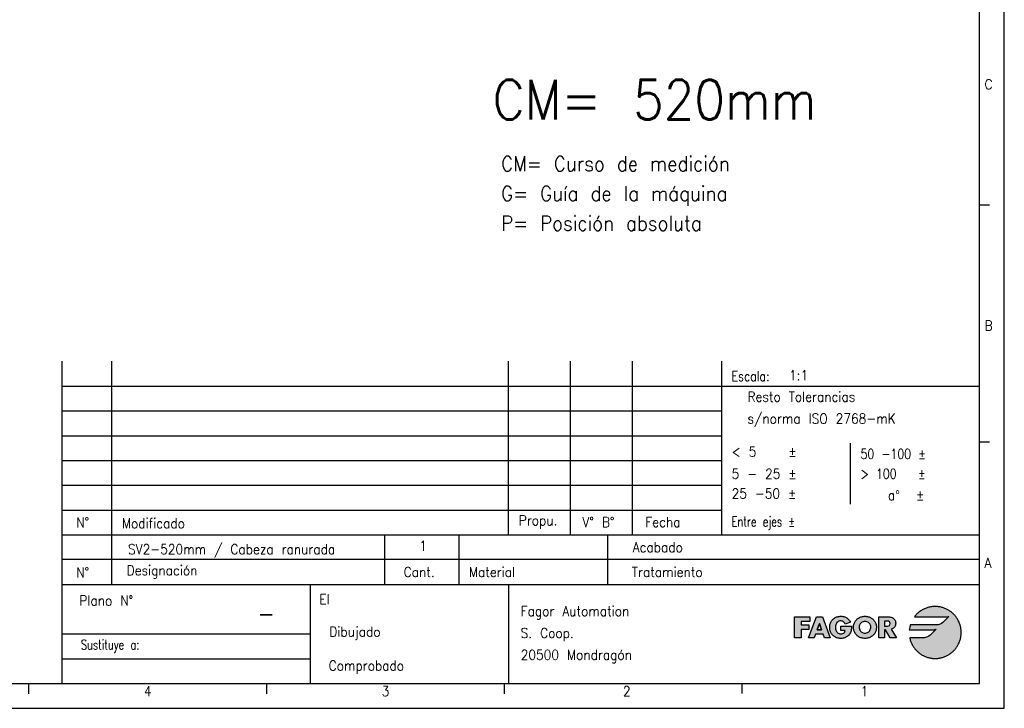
# Model space of a CAD drawing. Header units: millimetres. Extents: x -418 to 1225, y -151 to 443.
# Tile 28 of 52: x 223 to 422, y -151 to -12. Entities that reach past the tile are written whole.
import ezdxf

# ---------------------------------------------------------------- set-up
doc = ezdxf.new("R2010")
doc.units = ezdxf.units.MM
doc.layers.add('1', color=7, linetype='Continuous')
doc.layers.add('LAYER_1', color=7, linetype='Continuous')
doc.styles.add('CONVERTER_12', font='txt.shx', dxfattribs={"width": 0.9})
doc.styles.add('CONVERTER_13', font='txt.shx', dxfattribs={"width": 0.81})
doc.styles.add('CONVERTER_14', font='txt.shx', dxfattribs={"width": 0.72})

# ---------------------------------------------------------------- blocks, each defined once
blk = doc.blocks.new('tolerancias', base_point=(364.98, -115.5))
at = {"layer": '1', "color": 7}
blk.add_point((364.98, -115.5), dxfattribs=at)
blk = doc.blocks.new('_A1', base_point=(416.98, -145.5))
at = {"layer": '1', "linetype": 'Continuous'}
for points in [[(411.39, -131.17), (411.26, -131.07), (411.13, -130.98), (411, -130.88), (410.87, -130.79), (410.73, -130.71), (410.59, -130.63), (410.45, -130.55), (410.3, -130.48), (410.15, -130.41), (410, -130.34), (409.85, -130.29), (409.69, -130.23), (409.54, -130.18), (409.38, -130.14), (409.22, -130.1), (409.05, -130.06), (408.89, -130.03), (408.72, -130.01), (408.55, -129.99), (408.38, -129.97), (408.21, -129.97), (408.04, -129.96), (407.85, -129.97), (407.66, -129.98), (407.47, -129.99), (407.29, -130.02), (407.1, -130.05), (406.92, -130.08), (406.75, -130.12), (406.57, -130.17), (406.4, -130.22), (406.23, -130.28), (406.06, -130.35), (405.89, -130.42), (405.73, -130.49), (405.57, -130.57), (405.41, -130.66), (405.26, -130.75), (405.11, -130.85), (404.97, -130.95), (404.83, -131.06), (404.69, -131.17), (404.55, -131.28), (404.42, -131.4), (404.3, -131.53), (404.17, -131.65), (404.06, -131.79), (403.94, -131.92), (403.84, -132.06), (410.35, -132.06), (410.57, -132.03), (410.74, -131.98), (410.8, -131.95), (409.55, -133.2), (409.31, -133.39), (409.07, -133.52), (408.84, -133.6), (408.65, -133.64), (408.5, -133.66), (408.43, -133.67), (403.02, -133.67), (402.96, -133.9), (402.9, -134.15), (402.86, -134.39), (402.82, -134.65), (407.76, -134.65), (407.76, -134.65), (407.99, -134.61), (408.16, -134.56), (408.22, -134.53), (406.99, -135.76), (406.99, -135.76), (406.75, -135.96), (406.5, -136.1), (406.26, -136.18), (406.06, -136.23), (405.91, -136.25), (405.84, -136.25), (402.9, -136.25), (402.93, -136.42), (402.98, -136.58), (403.02, -136.75), (403.07, -136.91), (403.13, -137.06), (403.19, -137.22), (403.26, -137.37), (403.33, -137.52), (403.41, -137.67), (403.49, -137.81), (403.57, -137.95), (403.66, -138.09), (403.75, -138.23), (403.85, -138.36), (403.95, -138.49), (404.06, -138.62), (404.17, -138.74), (404.28, -138.86), (404.39, -138.97), (404.51, -139.09), (404.64, -139.2), (404.76, -139.3), (404.89, -139.4), (405.03, -139.5), (405.16, -139.59), (405.3, -139.68), (405.44, -139.76), (405.59, -139.84), (405.74, -139.92), (405.89, -139.99), (406.04, -140.05), (406.19, -140.12), (406.35, -140.17), (406.51, -140.22), (406.67, -140.27), (406.84, -140.31), (407, -140.35), (407.17, -140.38), (407.34, -140.4), (407.51, -140.42), (407.69, -140.44), (407.86, -140.45), (408.04, -140.45), (408.21, -140.45), (408.38, -140.44), (408.55, -140.43), (408.72, -140.41), (408.89, -140.38), (409.05, -140.35), (409.22, -140.32), (409.38, -140.28), (409.54, -140.23), (409.69, -140.18), (409.85, -140.13), (410, -140.07), (410.15, -140.01), (410.3, -139.94), (410.45, -139.87), (410.59, -139.79), (410.73, -139.71), (410.87, -139.62), (411, -139.53), (411.13, -139.44), (411.26, -139.34), (411.39, -139.24), (411.51, -139.14), (411.63, -139.03), (411.74, -138.91), (411.86, -138.8), (411.97, -138.68), (412.07, -138.56), (412.17, -138.43), (412.27, -138.3), (412.36, -138.17), (412.45, -138.04), (412.54, -137.9), (412.62, -137.76), (412.7, -137.62), (412.77, -137.47), (412.84, -137.32), (412.9, -137.17), (412.96, -137.02), (413.01, -136.86), (413.06, -136.71), (413.11, -136.55), (413.15, -136.39), (413.18, -136.22), (413.21, -136.06), (413.24, -135.89), (413.26, -135.72), (413.27, -135.55), (413.28, -135.38), (413.28, -135.21), (413.28, -135.03), (413.27, -134.86), (413.26, -134.69), (413.24, -134.52), (413.21, -134.36), (413.18, -134.19), (413.15, -134.03), (413.11, -133.87), (413.06, -133.71), (413.01, -133.55), (412.96, -133.39), (412.9, -133.24), (412.84, -133.09), (412.77, -132.94), (412.7, -132.8), (412.62, -132.65), (412.54, -132.51), (412.45, -132.38), (412.36, -132.24), (412.27, -132.11), (412.17, -131.98), (412.07, -131.86), (411.97, -131.73), (411.86, -131.61), (411.74, -131.5), (411.63, -131.39), (411.51, -131.28)], [(382.73, -132.99), (380.99, -132.99), (380.99, -133.69), (382.52, -133.69), (382.52, -134.61), (380.99, -134.61), (380.99, -136.25), (379.68, -136.25), (379.68, -132.07), (382.73, -132.07)], [(389.61, -131.99), (389.78, -132.04), (389.94, -132.1), (390.1, -132.18), (390.25, -132.27), (390.38, -132.37), (390.51, -132.49), (390.63, -132.62), (390.74, -132.77), (390.84, -132.93), (390.93, -133.1), (389.9, -133.53), (389.81, -133.34), (389.69, -133.18), (389.55, -133.05), (389.39, -132.95), (389.2, -132.89), (388.99, -132.87), (388.8, -132.88), (388.63, -132.93), (388.48, -133), (388.35, -133.1), (388.23, -133.22), (388.13, -133.36), (388.05, -133.51), (387.99, -133.67), (387.94, -133.84), (387.91, -134.01), (387.9, -134.19), (387.91, -134.37), (387.94, -134.54), (387.99, -134.71), (388.05, -134.87), (388.14, -135.02), (388.24, -135.15), (388.36, -135.27), (388.5, -135.37), (388.65, -135.44), (388.82, -135.48), (389.01, -135.5), (389.23, -135.48), (389.44, -135.42), (389.61, -135.32), (389.74, -135.18), (389.84, -134.99), (389.89, -134.77), (389, -134.77), (389, -133.92), (391.16, -133.92), (391.15, -134.12), (391.14, -134.31), (391.13, -134.5), (391.1, -134.69), (391.06, -134.87), (391, -135.05), (390.93, -135.22), (390.84, -135.4), (390.73, -135.57), (390.6, -135.73), (390.46, -135.88), (390.31, -136), (390.15, -136.11), (389.97, -136.2), (389.79, -136.27), (389.61, -136.32), (389.41, -136.36), (389.21, -136.39), (389, -136.39), (388.82, -136.39), (388.64, -136.37), (388.46, -136.34), (388.3, -136.3), (388.14, -136.25), (387.98, -136.19), (387.84, -136.11), (387.7, -136.03), (387.57, -135.94), (387.45, -135.84), (387.34, -135.73), (387.23, -135.61), (387.14, -135.48), (387.06, -135.34), (386.98, -135.2), (386.92, -135.04), (386.87, -134.89), (386.82, -134.72), (386.79, -134.55), (386.78, -134.37), (386.77, -134.18), (386.78, -133.99), (386.79, -133.81), (386.82, -133.63), (386.87, -133.46), (386.92, -133.3), (386.98, -133.14), (387.06, -132.99), (387.14, -132.85), (387.24, -132.72), (387.34, -132.6), (387.46, -132.49), (387.58, -132.39), (387.71, -132.29), (387.85, -132.21), (388, -132.14), (388.16, -132.07), (388.32, -132.02), (388.49, -131.98), (388.67, -131.95), (388.85, -131.93), (389.04, -131.93), (389.24, -131.93), (389.42, -131.95)]]:
    blk.add_hatch(color=2, dxfattribs=at).paths.add_polyline_path(points)
h = blk.add_hatch(color=2, dxfattribs=at)
h.paths.add_polyline_path([(386.86, -136.25), (385.7, -136.25), (385.43, -135.53), (383.93, -135.53), (383.64, -136.25), (382.48, -136.25), (384.09, -132.07), (385.28, -132.07)])
h.paths.add_polyline_path([(385.13, -134.69), (384.23, -134.69), (384.68, -133.36), (384.69, -133.36)], flags=16)
h = blk.add_hatch(color=2, dxfattribs=at)
h.paths.add_polyline_path([(395.15, -132.29), (395.29, -132.38), (395.42, -132.48), (395.54, -132.59), (395.66, -132.7), (395.76, -132.83), (395.86, -132.96), (395.94, -133.1), (396.01, -133.25), (396.07, -133.4), (396.12, -133.56), (396.16, -133.73), (396.18, -133.9), (396.19, -134.08), (396.18, -134.27), (396.16, -134.44), (396.14, -134.61), (396.1, -134.78), (396.04, -134.94), (395.98, -135.09), (395.91, -135.24), (395.83, -135.38), (395.74, -135.51), (395.64, -135.63), (395.53, -135.75), (395.42, -135.85), (395.29, -135.95), (395.16, -136.04), (395.02, -136.12), (394.88, -136.19), (394.72, -136.25), (394.56, -136.3), (394.4, -136.34), (394.23, -136.37), (394.05, -136.39), (393.87, -136.39), (393.69, -136.39), (393.52, -136.37), (393.34, -136.34), (393.18, -136.3), (393.02, -136.25), (392.87, -136.19), (392.72, -136.12), (392.58, -136.04), (392.45, -135.95), (392.33, -135.85), (392.21, -135.75), (392.1, -135.63), (392, -135.51), (391.91, -135.38), (391.83, -135.24), (391.76, -135.09), (391.7, -134.94), (391.65, -134.78), (391.61, -134.61), (391.58, -134.44), (391.56, -134.27), (391.56, -134.08), (391.56, -133.9), (391.58, -133.73), (391.62, -133.56), (391.67, -133.4), (391.73, -133.25), (391.8, -133.1), (391.89, -132.96), (391.98, -132.83), (392.09, -132.7), (392.2, -132.59), (392.32, -132.48), (392.45, -132.38), (392.59, -132.29), (392.74, -132.2), (392.89, -132.13), (393.04, -132.07), (393.2, -132.02), (393.36, -131.98), (393.53, -131.95), (393.7, -131.93), (393.87, -131.93), (394.04, -131.93), (394.21, -131.95), (394.38, -131.98), (394.54, -132.02), (394.7, -132.07), (394.86, -132.13), (395.01, -132.2)])
h.paths.add_polyline_path([(392.7, -133.92), (392.69, -134.09), (392.7, -134.28), (392.74, -134.46), (392.8, -134.63), (392.88, -134.78), (392.98, -134.92), (393.1, -135.04), (393.23, -135.14), (393.37, -135.23), (393.53, -135.29), (393.7, -135.33), (393.87, -135.34), (394.05, -135.33), (394.21, -135.29), (394.37, -135.23), (394.51, -135.14), (394.65, -135.04), (394.76, -134.92), (394.86, -134.78), (394.95, -134.63), (395.01, -134.46), (395.04, -134.28), (395.06, -134.09), (395.04, -133.92), (395, -133.75), (394.92, -133.59), (394.83, -133.45), (394.71, -133.32), (394.57, -133.21), (394.41, -133.11), (394.24, -133.04), (394.06, -133), (393.87, -132.98), (393.68, -133), (393.5, -133.04), (393.33, -133.11), (393.17, -133.21), (393.04, -133.32), (392.92, -133.45), (392.82, -133.59), (392.75, -133.75)], flags=16)
h = blk.add_hatch(color=2, dxfattribs=at)
h.paths.add_polyline_path([(399.78, -132.49), (399.88, -132.62), (399.96, -132.78), (400.02, -132.95), (400.06, -133.14), (400.07, -133.35), (400.06, -133.54), (400.03, -133.73), (399.97, -133.9), (399.89, -134.05), (399.78, -134.19), (399.66, -134.31), (399.51, -134.41), (399.34, -134.49), (399.16, -134.54), (400.24, -136.25), (398.95, -136.25), (398.04, -134.66), (397.78, -134.66), (397.78, -136.25), (396.69, -136.25), (396.69, -132.07), (398.62, -132.07), (398.82, -132.07), (399.01, -132.1), (399.19, -132.14), (399.36, -132.2), (399.52, -132.28), (399.66, -132.38)])
h.paths.add_polyline_path([(397.78, -132.9), (397.78, -133.94), (398.21, -133.94), (398.42, -133.93), (398.63, -133.89), (398.8, -133.8), (398.92, -133.65), (398.96, -133.42), (398.92, -133.19), (398.8, -133.04), (398.63, -132.95), (398.42, -132.91), (398.21, -132.9)], flags=16)
at = {"layer": '1', "color": 2, "linetype": 'Continuous'}
for p, q in [((421.98, -150.5), (421.98, 443.5)), ((418.98, -48.97), (416.98, -48.97)), ((231.98, -85.5), (416.98, -85.5)), ((231.98, -90.5), (364.98, -90.5)), ((231.98, -95.5), (364.98, -95.5)), ((390.98, -109.3), (390.98, -97)), ((418.98, -96.83), (416.98, -96.83)), ((231.98, -100.5), (364.98, -100.5)), ((231.98, -105.5), (364.98, -105.5)), ((231.98, -110.5), (364.98, -110.5)), ((416.98, -120.5), (231.98, -120.5)), ((231.98, -140.5), (281.98, -140.5)), ((225.21, -145.55), (225.21, -147.55)), ((273.15, -145.55), (273.15, -147.55)), ((321.09, -145.55), (321.09, -147.55)), ((369.03, -145.5), (369.03, -147.5)), ((-418.02, -150.5), (421.98, -150.5))]:
    blk.add_line(p, q, dxfattribs=at)
at = {"layer": '1', "color": 7, "linetype": 'Continuous'}
for p, q in [((416.98, -145.5), (416.98, 438.5)), ((231.98, -145.5), (231.98, -80.5)), ((241.98, -125.5), (241.98, -80.5)), ((321.98, -115.5), (321.98, -80.5)), ((334.48, -115.5), (334.48, -80.5)), ((346.98, -115.5), (346.98, -80.5)), ((364.98, -115.5), (364.98, -80.5)), ((231.98, -115.5), (416.98, -115.5)), ((296.98, -115.5), (296.98, -125.5)), ((311.98, -115.5), (311.98, -125.5)), ((341.98, -115.5), (341.98, -125.5)), ((231.98, -125.5), (416.98, -125.5)), ((281.98, -125.5), (281.98, -135.5)), ((321.98, -125.5), (321.98, -145.5)), ((231.98, -135.5), (281.98, -135.5)), ((281.98, -135.5), (281.98, -140.5)), ((281.98, -140.5), (281.98, -145.5)), ((-398.02, -145.5), (416.98, -145.5))]:
    blk.add_line(p, q, dxfattribs=at)
at = {"layer": 'LAYER_1', "color": 2, "linetype": 'Continuous'}
for p, q in [((404.97, -130.95), (404.83, -131.06)), ((405.11, -130.85), (404.97, -130.95)), ((405.26, -130.75), (405.11, -130.85)), ((405.41, -130.66), (405.26, -130.75)), ((405.57, -130.57), (405.41, -130.66)), ((405.73, -130.49), (405.57, -130.57)), ((405.89, -130.42), (405.73, -130.49)), ((406.06, -130.35), (405.89, -130.42)), ((406.23, -130.28), (406.06, -130.35)), ((406.4, -130.22), (406.23, -130.28)), ((406.57, -130.17), (406.4, -130.22)), ((406.75, -130.12), (406.57, -130.17)), ((406.92, -130.08), (406.75, -130.12)), ((407.1, -130.05), (406.92, -130.08)), ((407.29, -130.02), (407.1, -130.05)), ((407.47, -129.99), (407.29, -130.02)), ((407.66, -129.98), (407.47, -129.99)), ((407.85, -129.97), (407.66, -129.98)), ((408.04, -129.96), (407.85, -129.97)), ((408.21, -129.97), (408.04, -129.96)), ((408.38, -129.97), (408.21, -129.97)), ((408.55, -129.99), (408.38, -129.97)), ((408.72, -130.01), (408.55, -129.99)), ((408.89, -130.03), (408.72, -130.01)), ((409.05, -130.06), (408.89, -130.03)), ((409.22, -130.1), (409.05, -130.06)), ((409.38, -130.14), (409.22, -130.1)), ((409.54, -130.18), (409.38, -130.14)), ((409.69, -130.23), (409.54, -130.18)), ((409.85, -130.29), (409.69, -130.23)), ((410, -130.34), (409.85, -130.29)), ((410.15, -130.41), (410, -130.34)), ((410.3, -130.48), (410.15, -130.41)), ((410.45, -130.55), (410.3, -130.48)), ((410.59, -130.63), (410.45, -130.55)), ((410.73, -130.71), (410.59, -130.63)), ((410.87, -130.79), (410.73, -130.71)), ((411, -130.88), (410.87, -130.79)), ((411.13, -130.98), (411, -130.88)), ((411.26, -131.07), (411.13, -130.98)), ((379.68, -132.07), (382.73, -132.07)), ((379.68, -136.25), (379.68, -132.07)), ((382.73, -132.99), (380.99, -132.99)), ((380.99, -132.99), (380.99, -133.69)), ((382.48, -136.25), (384.09, -132.07)), ((382.73, -132.07), (382.73, -132.99)), ((384.09, -132.07), (385.28, -132.07)), ((385.28, -132.07), (386.86, -136.25)), ((386.98, -133.14), (387.06, -132.99)), ((387.06, -132.99), (387.14, -132.85)), ((387.14, -132.85), (387.24, -132.72)), ((387.24, -132.72), (387.34, -132.6)), ((387.34, -132.6), (387.46, -132.49)), ((387.46, -132.49), (387.58, -132.39)), ((387.58, -132.39), (387.71, -132.29)), ((387.71, -132.29), (387.85, -132.21)), ((387.85, -132.21), (388, -132.14)), ((388, -132.14), (388.16, -132.07)), ((388.16, -132.07), (388.32, -132.02)), ((388.32, -132.02), (388.49, -131.98)), ((388.48, -133), (388.35, -133.1)), ((388.63, -132.93), (388.48, -133)), ((388.49, -131.98), (388.67, -131.95)), ((388.8, -132.88), (388.63, -132.93)), ((388.67, -131.95), (388.85, -131.93)), ((388.99, -132.87), (388.8, -132.88)), ((388.85, -131.93), (389.04, -131.93)), ((389.2, -132.89), (388.99, -132.87)), ((389.04, -131.93), (389.24, -131.93)), ((389.04, -131.93), (389.04, -131.93)), ((389.39, -132.95), (389.2, -132.89)), ((389.24, -131.93), (389.42, -131.95)), ((389.55, -133.05), (389.39, -132.95)), ((389.42, -131.95), (389.61, -131.99)), ((389.61, -131.99), (389.78, -132.04)), ((389.78, -132.04), (389.94, -132.1)), ((389.94, -132.1), (390.1, -132.18)), ((390.1, -132.18), (390.25, -132.27)), ((390.25, -132.27), (390.38, -132.37)), ((390.38, -132.37), (390.51, -132.49)), ((390.51, -132.49), (390.63, -132.62)), ((390.63, -132.62), (390.74, -132.77)), ((390.74, -132.77), (390.84, -132.93)), ((390.84, -132.93), (390.93, -133.1)), ((391.8, -133.1), (391.89, -132.96)), ((391.89, -132.96), (391.98, -132.83)), ((391.98, -132.83), (392.09, -132.7)), ((392.09, -132.7), (392.2, -132.59)), ((392.2, -132.59), (392.32, -132.48)), ((392.32, -132.48), (392.45, -132.38)), ((392.45, -132.38), (392.59, -132.29)), ((392.59, -132.29), (392.74, -132.2)), ((392.74, -132.2), (392.89, -132.13)), ((392.89, -132.13), (393.04, -132.07)), ((393.04, -132.07), (393.2, -132.02)), ((393.2, -132.02), (393.36, -131.98)), ((393.36, -131.98), (393.53, -131.95)), ((393.68, -133), (393.5, -133.04)), ((393.53, -131.95), (393.7, -131.93)), ((393.87, -132.98), (393.68, -133)), ((393.7, -131.93), (393.87, -131.93)), ((393.87, -131.93), (394.04, -131.93)), ((394.06, -133), (393.87, -132.98)), ((394.04, -131.93), (394.21, -131.95)), ((394.24, -133.04), (394.06, -133)), ((394.21, -131.95), (394.38, -131.98)), ((394.38, -131.98), (394.54, -132.02)), ((394.54, -132.02), (394.7, -132.07)), ((394.7, -132.07), (394.86, -132.13)), ((394.86, -132.13), (395.01, -132.2)), ((395.01, -132.2), (395.15, -132.29)), ((395.15, -132.29), (395.29, -132.38)), ((395.29, -132.38), (395.42, -132.48)), ((395.42, -132.48), (395.54, -132.59)), ((395.54, -132.59), (395.66, -132.7)), ((395.66, -132.7), (395.76, -132.83)), ((395.76, -132.83), (395.86, -132.96)), ((395.86, -132.96), (395.94, -133.1)), ((396.69, -132.07), (398.62, -132.07)), ((396.69, -136.25), (396.69, -132.07)), ((397.78, -132.9), (397.78, -133.94)), ((398.21, -132.9), (397.78, -132.9)), ((398.42, -132.91), (398.21, -132.9)), ((398.63, -132.95), (398.42, -132.91)), ((398.62, -132.07), (398.82, -132.07)), ((398.8, -133.04), (398.63, -132.95)), ((398.92, -133.19), (398.8, -133.04)), ((398.82, -132.07), (399.01, -132.1)), ((399.01, -132.1), (399.19, -132.14)), ((399.19, -132.14), (399.36, -132.2)), ((399.36, -132.2), (399.52, -132.28)), ((399.52, -132.28), (399.66, -132.38)), ((399.66, -132.38), (399.78, -132.49)), ((399.78, -132.49), (399.88, -132.62)), ((399.88, -132.62), (399.96, -132.78)), ((399.96, -132.78), (400.02, -132.95)), ((400.02, -132.95), (400.06, -133.14)), ((403.94, -131.92), (403.84, -132.06)), ((403.84, -132.06), (410.35, -132.06)), ((403.84, -132.06), (403.84, -132.06)), ((404.06, -131.79), (403.94, -131.92)), ((404.17, -131.65), (404.06, -131.79)), ((404.3, -131.53), (404.17, -131.65)), ((404.42, -131.4), (404.3, -131.53)), ((404.55, -131.28), (404.42, -131.4)), ((404.69, -131.17), (404.55, -131.28)), ((404.83, -131.06), (404.69, -131.17)), ((410.8, -131.95), (409.55, -133.2)), ((410.35, -132.06), (410.57, -132.03)), ((410.57, -132.03), (410.74, -131.98)), ((410.74, -131.98), (410.8, -131.95)), ((411.39, -131.17), (411.26, -131.07)), ((411.51, -131.28), (411.39, -131.17)), ((411.63, -131.39), (411.51, -131.28)), ((411.74, -131.5), (411.63, -131.39)), ((411.86, -131.61), (411.74, -131.5)), ((411.97, -131.73), (411.86, -131.61)), ((412.07, -131.86), (411.97, -131.73)), ((412.17, -131.98), (412.07, -131.86)), ((412.27, -132.11), (412.17, -131.98)), ((412.36, -132.24), (412.27, -132.11)), ((412.45, -132.38), (412.36, -132.24)), ((412.54, -132.51), (412.45, -132.38)), ((412.62, -132.65), (412.54, -132.51)), ((412.7, -132.8), (412.62, -132.65)), ((412.77, -132.94), (412.7, -132.8)), ((412.84, -133.09), (412.77, -132.94)), ((380.99, -133.69), (382.52, -133.69)), ((380.99, -134.61), (380.99, -136.25)), ((382.52, -134.61), (380.99, -134.61)), ((382.52, -133.69), (382.52, -134.61)), ((384.23, -134.69), (384.68, -133.36)), ((384.68, -133.36), (384.23, -134.69)), ((385.13, -134.69), (384.23, -134.69)), ((384.23, -134.69), (385.13, -134.69)), ((384.68, -133.36), (384.69, -133.36)), ((384.69, -133.36), (384.68, -133.36)), ((384.69, -133.36), (385.13, -134.69)), ((385.13, -134.69), (384.69, -133.36)), ((386.77, -134.18), (386.78, -133.99)), ((386.77, -134.18), (386.77, -134.18)), ((386.78, -134.37), (386.77, -134.18)), ((386.78, -133.99), (386.79, -133.81)), ((386.79, -134.55), (386.78, -134.37)), ((386.79, -133.81), (386.82, -133.63)), ((386.82, -134.72), (386.79, -134.55)), ((386.82, -133.63), (386.87, -133.46)), ((386.87, -134.89), (386.82, -134.72)), ((386.87, -133.46), (386.92, -133.3)), ((386.92, -135.04), (386.87, -134.89)), ((386.92, -133.3), (386.98, -133.14)), ((387.91, -134.01), (387.9, -134.19)), ((387.9, -134.19), (387.91, -134.37)), ((387.94, -133.84), (387.91, -134.01)), ((387.91, -134.37), (387.94, -134.54)), ((387.99, -133.67), (387.94, -133.84)), ((387.94, -134.54), (387.99, -134.71)), ((388.05, -133.51), (387.99, -133.67)), ((387.99, -134.71), (388.05, -134.87)), ((388.13, -133.36), (388.05, -133.51)), ((388.05, -134.87), (388.14, -135.02)), ((388.23, -133.22), (388.13, -133.36)), ((388.14, -135.02), (388.24, -135.15)), ((388.35, -133.1), (388.23, -133.22)), ((389, -133.92), (391.16, -133.92)), ((389, -134.77), (389, -133.92)), ((389.89, -134.77), (389, -134.77)), ((389.69, -133.18), (389.55, -133.05)), ((389.81, -133.34), (389.69, -133.18)), ((389.74, -135.18), (389.84, -134.99)), ((389.9, -133.53), (389.81, -133.34)), ((389.84, -134.99), (389.89, -134.77)), ((390.93, -133.1), (389.9, -133.53)), ((391.06, -134.87), (391, -135.05)), ((391.1, -134.69), (391.06, -134.87)), ((391.13, -134.5), (391.1, -134.69)), ((391.14, -134.31), (391.13, -134.5)), ((391.15, -134.12), (391.14, -134.31)), ((391.16, -133.92), (391.15, -134.12)), ((391.56, -133.9), (391.58, -133.73)), ((391.56, -134.08), (391.56, -133.9)), ((391.56, -134.08), (391.56, -134.08)), ((391.56, -134.27), (391.56, -134.08)), ((391.58, -134.44), (391.56, -134.27)), ((391.58, -133.73), (391.62, -133.56)), ((391.61, -134.61), (391.58, -134.44)), ((391.65, -134.78), (391.61, -134.61)), ((391.62, -133.56), (391.67, -133.4)), ((391.7, -134.94), (391.65, -134.78)), ((391.67, -133.4), (391.73, -133.25)), ((391.76, -135.09), (391.7, -134.94)), ((391.73, -133.25), (391.8, -133.1)), ((392.7, -133.92), (392.69, -134.09)), ((392.69, -134.09), (392.7, -134.28)), ((392.75, -133.75), (392.7, -133.92)), ((392.7, -134.28), (392.74, -134.46)), ((392.74, -134.46), (392.8, -134.63)), ((392.82, -133.59), (392.75, -133.75)), ((392.8, -134.63), (392.88, -134.78)), ((392.92, -133.45), (392.82, -133.59)), ((392.88, -134.78), (392.98, -134.92)), ((393.04, -133.32), (392.92, -133.45)), ((392.98, -134.92), (393.1, -135.04)), ((393.17, -133.21), (393.04, -133.32)), ((393.33, -133.11), (393.17, -133.21)), ((393.5, -133.04), (393.33, -133.11)), ((394.41, -133.11), (394.24, -133.04)), ((394.57, -133.21), (394.41, -133.11)), ((394.71, -133.32), (394.57, -133.21)), ((394.65, -135.04), (394.76, -134.92)), ((394.83, -133.45), (394.71, -133.32)), ((394.76, -134.92), (394.86, -134.78)), ((394.92, -133.59), (394.83, -133.45)), ((394.86, -134.78), (394.95, -134.63)), ((395, -133.75), (394.92, -133.59)), ((394.95, -134.63), (395.01, -134.46)), ((395.04, -133.92), (395, -133.75)), ((395.01, -134.46), (395.04, -134.28)), ((395.06, -134.09), (395.04, -133.92)), ((395.04, -134.28), (395.06, -134.09)), ((395.06, -134.09), (395.06, -134.09)), ((395.94, -133.1), (396.01, -133.25)), ((396.04, -134.94), (395.98, -135.09)), ((396.01, -133.25), (396.07, -133.4)), ((396.1, -134.78), (396.04, -134.94)), ((396.07, -133.4), (396.12, -133.56)), ((396.14, -134.61), (396.1, -134.78)), ((396.12, -133.56), (396.16, -133.73)), ((396.16, -134.44), (396.14, -134.61)), ((396.16, -133.73), (396.18, -133.9)), ((396.18, -134.27), (396.16, -134.44)), ((396.18, -133.9), (396.19, -134.08)), ((396.19, -134.08), (396.18, -134.27)), ((396.19, -134.08), (396.19, -134.08)), ((397.78, -133.94), (398.21, -133.94)), ((397.78, -134.66), (397.78, -136.25)), ((398.04, -134.66), (397.78, -134.66)), ((398.95, -136.25), (398.04, -134.66)), ((398.21, -133.94), (398.42, -133.93)), ((398.42, -133.93), (398.63, -133.89)), ((398.63, -133.89), (398.8, -133.8)), ((398.8, -133.8), (398.92, -133.65)), ((398.96, -133.42), (398.92, -133.19)), ((398.92, -133.65), (398.96, -133.42)), ((399.34, -134.49), (399.16, -134.54)), ((399.16, -134.54), (400.24, -136.25)), ((399.51, -134.41), (399.34, -134.49)), ((399.66, -134.31), (399.51, -134.41)), ((399.78, -134.19), (399.66, -134.31)), ((399.89, -134.05), (399.78, -134.19)), ((399.97, -133.9), (399.89, -134.05)), ((400.03, -133.73), (399.97, -133.9)), ((400.06, -133.54), (400.03, -133.73)), ((400.06, -133.14), (400.07, -133.35)), ((400.07, -133.35), (400.06, -133.54)), ((402.86, -134.39), (402.82, -134.65)), ((402.82, -134.65), (407.76, -134.65)), ((402.9, -134.15), (402.86, -134.39)), ((402.96, -133.9), (402.9, -134.15)), ((403.02, -133.67), (402.96, -133.9)), ((408.43, -133.67), (403.02, -133.67)), ((408.22, -134.53), (406.99, -135.76)), ((407.76, -134.65), (407.99, -134.61)), ((407.76, -134.65), (407.76, -134.65)), ((407.99, -134.61), (408.16, -134.56)), ((408.16, -134.56), (408.22, -134.53)), ((408.5, -133.66), (408.43, -133.67)), ((408.65, -133.64), (408.5, -133.66)), ((408.84, -133.6), (408.65, -133.64)), ((409.07, -133.52), (408.84, -133.6)), ((409.31, -133.39), (409.07, -133.52)), ((409.55, -133.2), (409.31, -133.39)), ((412.9, -133.24), (412.84, -133.09)), ((412.96, -133.39), (412.9, -133.24)), ((413.01, -133.55), (412.96, -133.39)), ((413.06, -133.71), (413.01, -133.55)), ((413.11, -133.87), (413.06, -133.71)), ((413.15, -134.03), (413.11, -133.87)), ((413.18, -134.19), (413.15, -134.03)), ((413.21, -134.36), (413.18, -134.19)), ((413.24, -134.52), (413.21, -134.36)), ((413.26, -134.69), (413.24, -134.52)), ((413.27, -134.86), (413.26, -134.69)), ((413.28, -135.03), (413.27, -134.86)), ((380.99, -136.25), (379.68, -136.25)), ((383.64, -136.25), (382.48, -136.25)), ((383.93, -135.53), (383.64, -136.25)), ((385.43, -135.53), (383.93, -135.53)), ((385.7, -136.25), (385.43, -135.53)), ((386.86, -136.25), (385.7, -136.25)), ((386.98, -135.2), (386.92, -135.04)), ((387.06, -135.34), (386.98, -135.2)), ((387.14, -135.48), (387.06, -135.34)), ((387.23, -135.61), (387.14, -135.48)), ((387.34, -135.73), (387.23, -135.61)), ((387.45, -135.84), (387.34, -135.73)), ((387.57, -135.94), (387.45, -135.84)), ((387.7, -136.03), (387.57, -135.94)), ((387.84, -136.11), (387.7, -136.03)), ((387.98, -136.19), (387.84, -136.11)), ((388.14, -136.25), (387.98, -136.19)), ((388.3, -136.3), (388.14, -136.25)), ((388.24, -135.15), (388.36, -135.27)), ((388.46, -136.34), (388.3, -136.3)), ((388.36, -135.27), (388.5, -135.37)), ((388.64, -136.37), (388.46, -136.34)), ((388.5, -135.37), (388.65, -135.44)), ((388.82, -136.39), (388.64, -136.37)), ((388.65, -135.44), (388.82, -135.48)), ((388.82, -135.48), (389.01, -135.5)), ((389, -136.39), (388.82, -136.39)), ((389.21, -136.39), (389, -136.39)), ((389.01, -135.5), (389.23, -135.48)), ((389.01, -135.5), (389.01, -135.5)), ((389.41, -136.36), (389.21, -136.39)), ((389.23, -135.48), (389.44, -135.42)), ((389.61, -136.32), (389.41, -136.36)), ((389.44, -135.42), (389.61, -135.32)), ((389.61, -135.32), (389.74, -135.18)), ((389.79, -136.27), (389.61, -136.32)), ((389.97, -136.2), (389.79, -136.27)), ((390.15, -136.11), (389.97, -136.2)), ((390.31, -136), (390.15, -136.11)), ((390.46, -135.88), (390.31, -136)), ((390.6, -135.73), (390.46, -135.88)), ((390.73, -135.57), (390.6, -135.73)), ((390.84, -135.4), (390.73, -135.57)), ((390.93, -135.22), (390.84, -135.4)), ((391, -135.05), (390.93, -135.22)), ((391.83, -135.24), (391.76, -135.09)), ((391.91, -135.38), (391.83, -135.24)), ((392, -135.51), (391.91, -135.38)), ((392.1, -135.63), (392, -135.51)), ((392.21, -135.75), (392.1, -135.63)), ((392.33, -135.85), (392.21, -135.75)), ((392.45, -135.95), (392.33, -135.85)), ((392.58, -136.04), (392.45, -135.95)), ((392.72, -136.12), (392.58, -136.04)), ((392.87, -136.19), (392.72, -136.12)), ((393.02, -136.25), (392.87, -136.19)), ((393.18, -136.3), (393.02, -136.25)), ((393.1, -135.04), (393.23, -135.14)), ((393.34, -136.34), (393.18, -136.3)), ((393.23, -135.14), (393.37, -135.23)), ((393.52, -136.37), (393.34, -136.34)), ((393.37, -135.23), (393.53, -135.29)), ((393.69, -136.39), (393.52, -136.37)), ((393.53, -135.29), (393.7, -135.33)), ((393.87, -136.39), (393.69, -136.39)), ((393.7, -135.33), (393.87, -135.34)), ((393.87, -135.34), (394.05, -135.33)), ((394.05, -136.39), (393.87, -136.39)), ((394.05, -135.33), (394.21, -135.29)), ((394.23, -136.37), (394.05, -136.39)), ((394.21, -135.29), (394.37, -135.23)), ((394.4, -136.34), (394.23, -136.37)), ((394.37, -135.23), (394.51, -135.14)), ((394.56, -136.3), (394.4, -136.34)), ((394.51, -135.14), (394.65, -135.04)), ((394.72, -136.25), (394.56, -136.3)), ((394.88, -136.19), (394.72, -136.25)), ((395.02, -136.12), (394.88, -136.19)), ((395.16, -136.04), (395.02, -136.12)), ((395.29, -135.95), (395.16, -136.04)), ((395.42, -135.85), (395.29, -135.95)), ((395.53, -135.75), (395.42, -135.85)), ((395.64, -135.63), (395.53, -135.75)), ((395.74, -135.51), (395.64, -135.63)), ((395.83, -135.38), (395.74, -135.51)), ((395.91, -135.24), (395.83, -135.38)), ((395.98, -135.09), (395.91, -135.24)), ((397.78, -136.25), (396.69, -136.25)), ((400.24, -136.25), (398.95, -136.25)), ((402.9, -136.25), (402.93, -136.42)), ((405.84, -136.25), (402.9, -136.25)), ((402.93, -136.42), (402.98, -136.58)), ((402.98, -136.58), (403.02, -136.75)), ((403.02, -136.75), (403.07, -136.91)), ((403.07, -136.91), (403.13, -137.06)), ((405.91, -136.25), (405.84, -136.25)), ((406.06, -136.23), (405.91, -136.25)), ((406.26, -136.18), (406.06, -136.23)), ((406.5, -136.1), (406.26, -136.18)), ((406.75, -135.96), (406.5, -136.1)), ((406.99, -135.76), (406.75, -135.96)), ((406.99, -135.76), (406.99, -135.76)), ((412.96, -137.02), (413.01, -136.86)), ((413.01, -136.86), (413.06, -136.71)), ((413.06, -136.71), (413.11, -136.55)), ((413.11, -136.55), (413.15, -136.39)), ((413.15, -136.39), (413.18, -136.22)), ((413.18, -136.22), (413.21, -136.06)), ((413.21, -136.06), (413.24, -135.89)), ((413.24, -135.89), (413.26, -135.72)), ((413.26, -135.72), (413.27, -135.55)), ((413.27, -135.55), (413.28, -135.38)), ((413.28, -135.21), (413.28, -135.03)), ((413.28, -135.21), (413.28, -135.21)), ((413.28, -135.38), (413.28, -135.21)), ((403.13, -137.06), (403.19, -137.22)), ((403.19, -137.22), (403.26, -137.37)), ((403.26, -137.37), (403.33, -137.52)), ((403.33, -137.52), (403.41, -137.67)), ((403.41, -137.67), (403.49, -137.81)), ((403.49, -137.81), (403.57, -137.95)), ((403.57, -137.95), (403.66, -138.09)), ((403.66, -138.09), (403.75, -138.23)), ((403.75, -138.23), (403.85, -138.36)), ((403.85, -138.36), (403.95, -138.49)), ((403.95, -138.49), (404.06, -138.62)), ((404.06, -138.62), (404.17, -138.74)), ((404.17, -138.74), (404.28, -138.86)), ((404.28, -138.86), (404.39, -138.97)), ((404.39, -138.97), (404.51, -139.09)), ((411.63, -139.03), (411.74, -138.91)), ((411.74, -138.91), (411.86, -138.8)), ((411.86, -138.8), (411.97, -138.68)), ((411.97, -138.68), (412.07, -138.56)), ((412.07, -138.56), (412.17, -138.43)), ((412.17, -138.43), (412.27, -138.3)), ((412.27, -138.3), (412.36, -138.17)), ((412.36, -138.17), (412.45, -138.04)), ((412.45, -138.04), (412.54, -137.9)), ((412.54, -137.9), (412.62, -137.76)), ((412.62, -137.76), (412.7, -137.62)), ((412.7, -137.62), (412.77, -137.47)), ((412.77, -137.47), (412.84, -137.32)), ((412.84, -137.32), (412.9, -137.17)), ((412.9, -137.17), (412.96, -137.02)), ((404.51, -139.09), (404.64, -139.2)), ((404.64, -139.2), (404.76, -139.3)), ((404.76, -139.3), (404.89, -139.4)), ((404.89, -139.4), (405.03, -139.5)), ((405.03, -139.5), (405.16, -139.59)), ((405.16, -139.59), (405.3, -139.68)), ((405.3, -139.68), (405.44, -139.76)), ((405.44, -139.76), (405.59, -139.84)), ((405.59, -139.84), (405.74, -139.92)), ((405.74, -139.92), (405.89, -139.99)), ((405.89, -139.99), (406.04, -140.05)), ((406.04, -140.05), (406.19, -140.12)), ((406.19, -140.12), (406.35, -140.17)), ((406.35, -140.17), (406.51, -140.22)), ((406.51, -140.22), (406.67, -140.27)), ((406.67, -140.27), (406.84, -140.31)), ((406.84, -140.31), (407, -140.35)), ((407, -140.35), (407.17, -140.38)), ((407.17, -140.38), (407.34, -140.4)), ((407.34, -140.4), (407.51, -140.42)), ((407.51, -140.42), (407.69, -140.44)), ((407.69, -140.44), (407.86, -140.45)), ((407.86, -140.45), (408.04, -140.45)), ((408.04, -140.45), (408.21, -140.45)), ((408.04, -140.45), (408.04, -140.45)), ((408.21, -140.45), (408.38, -140.44)), ((408.38, -140.44), (408.55, -140.43)), ((408.55, -140.43), (408.72, -140.41)), ((408.72, -140.41), (408.89, -140.38)), ((408.89, -140.38), (409.05, -140.35)), ((409.05, -140.35), (409.22, -140.32)), ((409.22, -140.32), (409.38, -140.28)), ((409.38, -140.28), (409.54, -140.23)), ((409.54, -140.23), (409.69, -140.18)), ((409.69, -140.18), (409.85, -140.13)), ((409.85, -140.13), (410, -140.07)), ((410, -140.07), (410.15, -140.01)), ((410.15, -140.01), (410.3, -139.94)), ((410.3, -139.94), (410.45, -139.87)), ((410.45, -139.87), (410.59, -139.79)), ((410.59, -139.79), (410.73, -139.71)), ((410.73, -139.71), (410.87, -139.62)), ((410.87, -139.62), (411, -139.53)), ((411, -139.53), (411.13, -139.44)), ((411.13, -139.44), (411.26, -139.34)), ((411.26, -139.34), (411.39, -139.24)), ((411.39, -139.24), (411.51, -139.14)), ((411.51, -139.14), (411.63, -139.03))]:
    blk.add_line(p, q, dxfattribs=at)
at = {"layer": '1'}
blk.add_blockref('tolerancias', (364.98, -115.5), dxfattribs=at)
at = {"layer": '1', "color": 2}
for s, style, width, p in [('Escala:', 'CONVERTER_13', 0.81, (366.98, -84.5)), ('El', 'CONVERTER_12', 0.9, (283.83, -129.5))]:
    blk.add_text(s, height=2, dxfattribs=dict(at, style=style, width=width)).set_placement(p)
for s, insert, char_height, attachment_point, line_spacing_factor, style in [('C', (417.98, -24.63), 2, 4, 1.20048, 'CONVERTER_12'), ('B', (417.98, -73.3), 2, 4, 1.20048, 'CONVERTER_12'), ('Resto Tolerancias\\Ps/norma ISO 2768-mK', (370.18, -90.19), 2, 4, 1.320528, 'CONVERTER_12'), ('< 5    ±', (366.98, -99.72), 2, 7, 1.320528, 'CONVERTER_12'), ('50 -100 ±', (392.98, -100.18), 2, 7, 1.320528, 'CONVERTER_13'), ('5 - 25 ±', (366.98, -104.18), 2, 7, 1.320528, 'CONVERTER_12'), ('> 100   ±', (392.98, -104.18), 2, 7, 1.320528, 'CONVERTER_13'), ('a{\\Fgdt;~}  ±', (398.5, -108.51), 2, 7, 1.320528, 'CONVERTER_12'), ('25 -50 ±', (366.98, -108.18), 2, 7, 1.320528, 'CONVERTER_12'), ('N°', (236.1, -113), 2, 5, 1.320528, 'CONVERTER_12'), ('Modificado', (244, -113.17), 2, 4, 1.320528, 'CONVERTER_12'), ('Propu.', (324.06, -112.93), 2, 4, 1.320528, 'CONVERTER_12'), ('V° B°', (336.9, -112.93), 2, 4, 1.20048, 'CONVERTER_12'), ('Fecha', (349.57, -112.93), 2, 4, 1.320528, 'CONVERTER_12'), ('Entre ejes ±', (366.98, -114.5), 2, 7, 1.320528, 'CONVERTER_14'), ('1', (303.98, -117.74), 2, 4, 1.20048, 'CONVERTER_12'), ('Acabado', (357.14, -118), 2, 6, 1.320528, 'CONVERTER_12'), ('A', (417.98, -121.17), 2, 4, 1.20048, 'CONVERTER_12'), ('N°', (236.1, -123.08), 2, 5, 1.320528, 'CONVERTER_12'), ('Designación', (244.98, -123), 2, 4, 1.320528, 'CONVERTER_12'), ('Cant.', (303.98, -123), 2, 5, 1.320528, 'CONVERTER_12'), ('Material', (313.98, -123), 2, 4, 1.320528, 'CONVERTER_12'), ('Tratamiento', (361.14, -123), 2, 6, 1.320528, 'CONVERTER_12'), ('Plano N°', (246.31, -128.76), 2, 6, 1.320528, 'CONVERTER_12'), ('Fagor Automation\\PS. Coop.\\P20500 Mondragón', (324.45, -135.64), 2, 4, 1.320528, 'CONVERTER_12'), ('-', (273.11, -131.37), 3.5, 5, 1.320528, 'CONVERTER_12'), ('Dibujado', (296.19, -135.37), 2, 6, 1.320528, 'CONVERTER_12'), ('Sustituye a:', (247.54, -138), 2, 6, 1.320528, 'CONVERTER_14'), ('Comprobado', (300.92, -142.22), 2, 6, 1.320528, 'CONVERTER_12'), ('4', (248.47, -147.05), 2, 4, 1.20048, 'CONVERTER_12'), ('3', (296.4, -147.05), 2, 4, 1.20048, 'CONVERTER_12'), ('2', (345.06, -147.05), 2, 4, 1.20048, 'CONVERTER_12'), ('1', (393, -147.05), 2, 4, 1.20048, 'CONVERTER_12')]:
    blk.add_mtext(s, dxfattribs=dict(at, insert=insert, char_height=char_height, attachment_point=attachment_point, line_spacing_factor=line_spacing_factor, style=style))

msp = doc.modelspace()

# ---------------------------------------------------------------- block references
msp.add_blockref('_A1', (416.98, -145.5))

# ---------------------------------------------------------------- texts
at = {"layer": '1', "color": 2, "style": 'CONVERTER_12', "width": 0.9}
for s, height, p in [('CM= 520mm', 8, (318.79, -31.71)), ('1:1', 2, (378.56, -84.32)), ('SV2-520mm / Cabeza ranurada', 2, (245.26, -119.4))]:
    msp.add_text(s, height=height, dxfattribs=at).set_placement(p)
at = {"layer": '1', "color": 2, "insert": (320.5, -54.15), "char_height": 3, "attachment_point": 7, "line_spacing_factor": 1.20048, "style": 'CONVERTER_12'}
msp.add_mtext('CM= Curso de medición\\PG= Guía de la máquina\\PP= Posición absoluta', dxfattribs=at)

doc.saveas('drawing.dxf')
